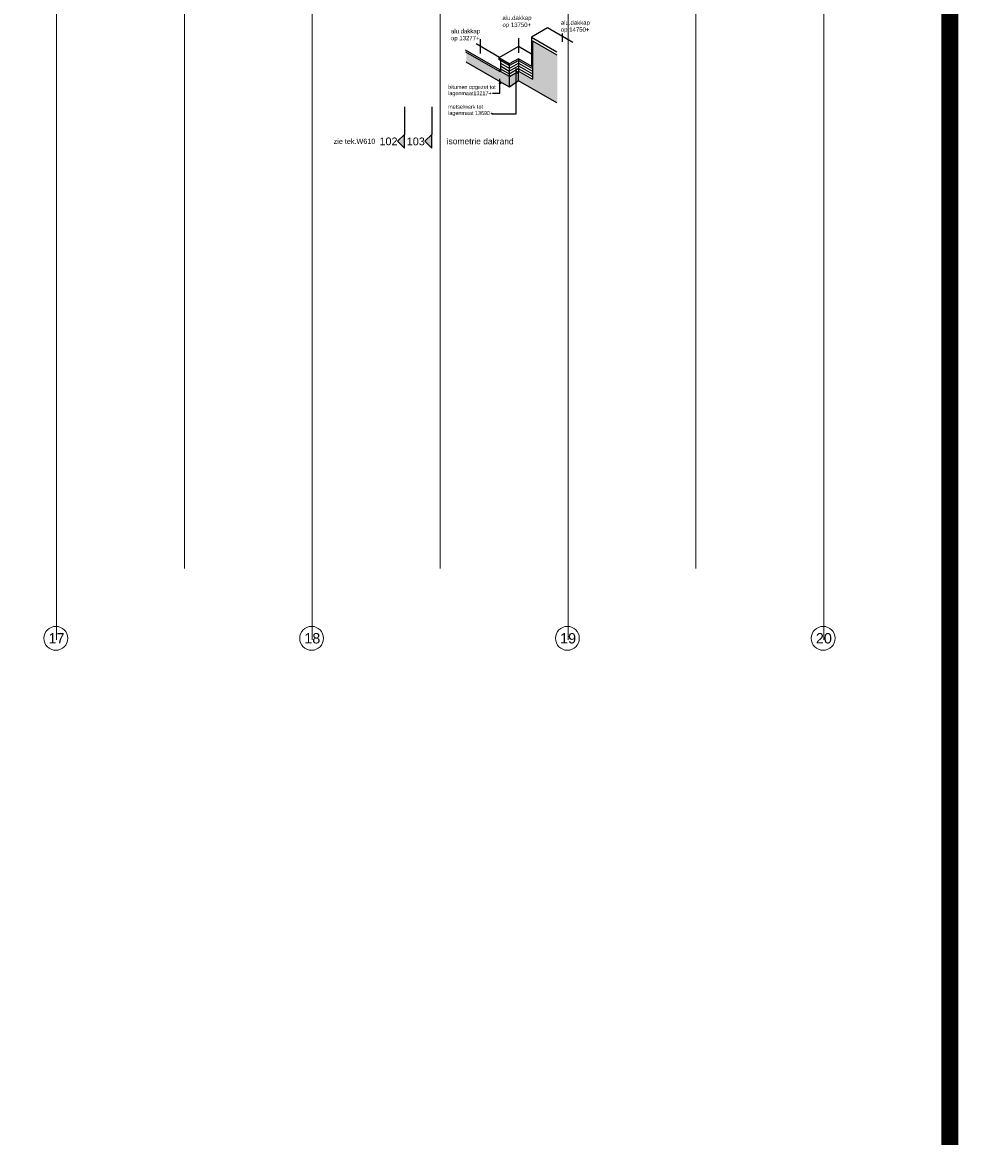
# Model space of a CAD drawing. Extents: x -38005 to 156061, y -31182 to 68140.
# Tile 23 of 48: x 38393 to 65831, y -31182 to 1984. Entities that reach past the tile are written whole.
import ezdxf
from ezdxf.enums import TextEntityAlignment as Align

# ---------------------------------------------------------------- set-up
doc = ezdxf.new("R2010")
doc.units = 0
doc.header["$LTSCALE"] = 50
doc.set_wipeout_variables(frame=1)
doc.linetypes.add('STYLE_11', pattern=[5, 3.888855, -0.416718, 0.277786, -0.416641])
for name, color, linetype in [('AB$1A---_ATTRIB050', 8, 'CONTINUOUS'), ('AL$1A---_ALGEMEEN', 8, 'CONTINUOUS'), ('AM$1A---_ARCERING', 8, 'CONTINUOUS'), ('AT$1A---_TEKST035', 8, 'CONTINUOUS'), ('AT$1A---_TEKST100', 8, 'CONTINUOUS'), ('BOUWKUNDIG', 8, 'CONTINUOUS'), ('kaderscheiding', 9, 'CONTINUOUS'), ('Tekening scheiding', 8, 'CONTINUOUS')]:
    doc.layers.add(name, color=color, linetype=linetype)
doc.layers.add('stramienen', color=1, linetype='CONTINUOUS', lineweight=15)
doc.styles.add('Arial', font='ARIAL.TTF')
doc.styles.get("Standard").update_dxf_attribs({"font": 'ISOCP'})

# ---------------------------------------------------------------- blocks, each defined once
blk = doc.blocks.new('A$C607426BE')
at = {"layer": 'kaderscheiding', "const_width": 500}
blk.add_lwpolyline([(-33624, -16016), (-33624, 82805)], dxfattribs=at)
blk = doc.blocks.new('Group-47')
at = {"layer": 'AM$1A---_ARCERING', "linetype": 'Continuous', "lineweight": 0}
for points in [[(-2319, -28816), (-2319, -27451), (-3049, -27029), (-3049, -28435), (-2319, -28857), (-2319, -28801)], [(-3723, -28385), (-3723, -28074), (-3453, -27917), (-2319, -28572), (-2319, -28856), (-3453, -28202)]]:
    blk.add_hatch(color=256, dxfattribs=at).paths.add_polyline_path(points)
at = {"layer": 'AL$1A---_ALGEMEEN', "color": 0}
for p, q in [((-4016, -27517), (-4700, -27122)), ((-4003, -27883), (-5011, -27302)), ((-5011, -27351), (-4003, -27932)), ((-3724, -27707), (-4035, -27528)), ((-4035, -27528), (-4035, -27577)), ((-3723, -28385), (-4988, -27655)), ((-3724, -27756), (-4035, -27577)), ((-3981, -27608), (-3981, -27925)), ((-3981, -27687), (-3724, -27836)), ((-3981, -27767), (-3724, -27915)), ((-3981, -27846), (-3725, -27993)), ((-3724, -27707), (-3724, -27755)), ((-3724, -27756), (-3724, -28074)), ((-3981, -27870), (-4003, -27883)), ((-4003, -27883), (-4003, -27932)), ((-3981, -27919), (-4003, -27932)), ((-3723, -28074), (-3981, -27925)), ((-3723, -28385), (-3723, -28074)), ((-3453, -28202), (-3723, -28385)), ((-2331, -28850), (-3453, -28202))]:
    blk.add_line(p, q, dxfattribs=at)
blk.add_solid([(-4988, -27655), (-3723, -28385), (-4989, -27363), (-3723, -28074)], dxfattribs=at)
at = {"color": 0, "lineweight": 5}
blk.add_wipeout([(-3047, -27841), (-3047, -27792), (-3459, -27554), (-3459, -27603)], dxfattribs=at).dxf.layer = 'AL$1A---_ALGEMEEN'
at = {"layer": 'AL$1A---_ALGEMEEN', "color": 0}
for p, q in [((-3459, -27195), (-4035, -27528)), ((-3725, -27993), (-3460, -27840)), ((-3459, -27554), (-3724, -27707)), ((-3724, -27756), (-3459, -27603)), ((-3724, -27837), (-3459, -27684)), ((-3724, -27915), (-3459, -27762)), ((-3459, -27554), (-3459, -27603)), ((-3459, -27603), (-3459, -27921)), ((-3723, -28074), (-3453, -27917)), ((-3453, -28202), (-3453, -27917))]:
    blk.add_line(p, q, dxfattribs=at)
at = {"color": 0, "lineweight": 5}
blk.add_wipeout([(-3074, -27781), (-3074, -27014), (-3075, -27013), (-3075, -27781)], dxfattribs=at).dxf.layer = 'AL$1A---_ALGEMEEN'
at = {"layer": 'AL$1A---_ALGEMEEN', "color": 0}
for p, q in [((-3075, -27416), (-3459, -27195)), ((-3075, -26918), (-3075, -27776)), ((-3049, -27029), (-3049, -27791)), ((-3049, -27029), (-2335, -27442)), ((-3460, -27840), (-3048, -28078)), ((-3047, -27792), (-3459, -27554)), ((-3459, -27603), (-3047, -27841)), ((-3459, -27684), (-3047, -27921)), ((-3459, -27762), (-3048, -27999)), ((-3047, -27792), (-3047, -28152)), ((-3453, -27917), (-3049, -28151))]:
    blk.add_line(p, q, dxfattribs=at)
blk.add_lwpolyline([(-1859, -27082), (-2604, -26651), (-3075, -26918), (-2326, -27351)], dxfattribs=at)
blk = doc.blocks.new('Group-48')
at = {"layer": 'AL$1A---_ALGEMEEN', "color": 0}
blk.add_blockref('Group-47', (0, 0), dxfattribs=at)
at = {"color": 0, "linetype": 'Continuous'}
blk.add_wipeout([(-5559, -30121), (-3598, -30125), (-3598, -29841), (-5559, -29837)], dxfattribs=at).dxf.layer = 'AL$1A---_ALGEMEEN'
at = {"layer": 'AL$1A---_ALGEMEEN', "color": 0}
for p, q in [((-2179, -26722), (-2179, -27061)), ((-3456, -26952), (-3456, -27381)), ((-3519, -29175), (-3519, -27839))]:
    blk.add_line(p, q, dxfattribs=at)
blk.add_solid([(-3519, -27839), (-3476, -27997), (-3561, -27997)], dxfattribs=at)
at = {"layer": 'AT$1A---_TEKST100', "insert": (-5559, -29885), "char_height": 176.78, "attachment_point": 1, "rotation": 359.8821, "line_spacing_factor": 0.967741, "style": 'Arial'}
blk.add_mtext('{\\C256;\\lisometrie dakrand}', dxfattribs=at)
at = {"color": 0, "linetype": 'Continuous'}
for points in [[(-3925, -26665), (-3024, -26665), (-3024, -26259), (-3925, -26259)], [(-5435, -27055), (-4534, -27055), (-4534, -26649), (-5435, -26649)], [(-5518, -28659), (-4079, -28662), (-4079, -28297), (-5517, -28294)], [(-5518, -29239), (-4199, -29242), (-4198, -28877), (-5517, -28874)]]:
    blk.add_wipeout(points, dxfattribs=at).dxf.layer = 'AL$1A---_ALGEMEEN'
at = {"layer": 'AL$1A---_ALGEMEEN', "color": 0}
for p, q in [((-4579, -26981), (-4579, -27401)), ((-3999, -28561), (-3999, -28141)), ((-4219, -28561), (-3999, -28561)), ((-4239, -29175), (-3519, -29175))]:
    blk.add_line(p, q, dxfattribs=at)
blk.add_solid([(-3999, -28141), (-3956, -28299), (-4041, -28299)], dxfattribs=at)
at = {"layer": 'AT$1A---_TEKST100', "char_height": 126.27, "attachment_point": 1, "line_spacing_factor": 0.967741, "style": 'Arial'}
for s, insert in [('{\\C256;\\lalu.dakkap \\Pop 13750+}', (-3925, -26293)), ('{\\C256;\\lalu.dakkap \\Pop 13277+}', (-5435, -26683))]:
    blk.add_mtext(s, dxfattribs=dict(at, insert=insert))
at = {"layer": 'AT$1A---_TEKST100', "char_height": 113.64, "attachment_point": 1, "rotation": 359.8821, "line_spacing_factor": 0.967741, "style": 'Arial'}
for s, insert in [('{\\C256;\\lbitumen opgezet tot \\Plagenmaat13217+}', (-5517, -28325)), ('{\\C256;\\lmetselwerk tot \\Plagenmaat 13690+}', (-5517, -28905))]:
    blk.add_mtext(s, dxfattribs=dict(at, insert=insert))
at = {"color": 0, "linetype": 'Continuous'}
blk.add_wipeout([(-2214, -26805), (-1313, -26805), (-1313, -26399), (-2214, -26399)], dxfattribs=at).dxf.layer = 'AL$1A---_ALGEMEEN'
at = {"layer": 'AT$1A---_TEKST100', "insert": (-2214, -26433), "char_height": 126.27, "attachment_point": 1, "line_spacing_factor": 0.967741, "style": 'Arial'}
blk.add_mtext('{\\C256;\\lalu.dakkap \\Pop 14750+}', dxfattribs=at)
blk = doc.blocks.new('drsnd pijl')
at = {"layer": 'AM$1A---_ARCERING', "linetype": 'Continuous', "lineweight": 0}
blk.add_hatch(color=256, dxfattribs=at).paths.add_polyline_path([(1005, 442), (200, 442), (0, 242), (-200, 442), (200, 442)])
at = {"layer": 'AL$1A---_ALGEMEEN', "color": 0}
blk.add_lwpolyline([(1005, 442), (200, 442), (0, 242), (-200, 442), (200, 442)], dxfattribs=at)
at = {"layer": 'AL$1A---_ALGEMEEN', "color": 0, "style": 'Arial'}
blk.add_attdef('peil', text='', height=227, rotation=90, dxfattribs=at).set_placement((170, -290), align=Align.BOTTOM_LEFT)
at = {"layer": 'AL$1A---_ALGEMEEN', "color": 0, "flags": 1}
blk.add_attdef('onderdeel', (-200, -700), '', height=227, dxfattribs=at)
blk = doc.blocks.new('200254 W 213 09-03-2007')
at = {"layer": 'stramienen', "linetype": 'STYLE_11', "ltscale": 50}
for p, q in [((20046.95, 2737.41), (20046.95, 3963.01)), ((20196.95, 2737.41), (20196.95, 3963.01)), ((20346.95, 2737.41), (20346.95, 3963.01))]:
    blk.add_line(p, q, dxfattribs=at)
at = {"layer": 'AL$1A---_ALGEMEEN', "xscale": 0.02, "yscale": 0.02, "zscale": 0.02}
blk.add_blockref('Group-48', (20161.97, 3587.45), dxfattribs=at)
at = {"layer": 'AL$1A---_ALGEMEEN'}
ref = blk.add_blockref('drsnd pijl', (20017.15, 2987.95), dxfattribs=dict(at, xscale=-0.02, yscale=0.02, zscale=0.02, rotation=270))
ref.add_attrib('peil', '102', dxfattribs={"layer": 'AB$1A---_ATTRIB050', "height": 4.546, "style": 'Arial'}).set_placement((20011.34, 2984.23), align=Align.BOTTOM_LEFT)
ref = blk.add_blockref('drsnd pijl', (20033.15, 2987.95), dxfattribs=dict(at, xscale=-0.02, yscale=0.02, zscale=0.02, rotation=270))
ref.add_attrib('peil', '103', dxfattribs={"layer": 'AB$1A---_ATTRIB050', "height": 4.546, "style": 'Arial'}).set_placement((20027.34, 2984.23), align=Align.BOTTOM_LEFT)
at = {"layer": 'AT$1A---_TEKST035', "insert": (19996.69, 2987.91), "char_height": 3.0305, "attachment_point": 5, "line_spacing_factor": 0.967741, "style": 'Arial'}
blk.add_mtext('{\\C256;\\lzie tek.W610}', dxfattribs=at)
blk.add_wipeout([(19987.91, 3534.85), (19987.91, 3526.05), (19424.07, 3526.05), (19424.07, 3945.85), (19233.75, 3945.85), (19233.75, 3346.25), (19225.85, 3346.25), (19225.85, 3346.24), (18987.13, 3346.24), (18987.13, 3267.64), (18955.33, 3267.64), (18955.33, 3009.54), (19478.43, 3068.3), (19479.17, 3061.63), (19565.7, 3071.35), (19564.95, 3078.01), (19987.91, 3125.5), (19987.91, 3116.65), (19574.68, 3070.24), (19575.51, 3062.78), (19555.21, 3060.5), (19555.61, 3056.93), (19492.19, 3049.81), (19491.79, 3053.38), (19471.5, 3051.1), (19470.64, 3058.56), (18946.53, 2999.7), (18946.53, 3276.44), (18978.33, 3276.44), (18978.33, 3355.04), (19224.95, 3355.04), (19224.95, 3954.65), (19432.87, 3954.65), (19432.87, 3534.85)]).dxf.layer = 'AL$1A---_ALGEMEEN'
at = {"linetype": 'Continuous'}
for points in [[(19828.55, 2696.36), (19828.55, 2696.19), (19828.54, 2696.02), (19828.53, 2695.84), (19828.52, 2695.67), (19828.5, 2695.5), (19828.47, 2695.33), (19828.45, 2695.16), (19828.41, 2694.99), (19828.38, 2694.83), (19828.34, 2694.66), (19828.3, 2694.49), (19828.25, 2694.33), (19828.2, 2694.16), (19828.14, 2694), (19828.08, 2693.84), (19828.02, 2693.68), (19827.95, 2693.52), (19827.88, 2693.37), (19827.8, 2693.21), (19827.72, 2693.06), (19827.64, 2692.91), (19827.55, 2692.76), (19827.46, 2692.61), (19827.37, 2692.47), (19827.27, 2692.33), (19827.17, 2692.19), (19827.07, 2692.05), (19826.96, 2691.92), (19826.85, 2691.79), (19826.74, 2691.66), (19826.62, 2691.53), (19826.5, 2691.41), (19826.38, 2691.29), (19826.25, 2691.17), (19826.12, 2691.06), (19825.99, 2690.95), (19825.86, 2690.84), (19825.72, 2690.74), (19825.58, 2690.64), (19825.44, 2690.54), (19825.29, 2690.45), (19825.15, 2690.36), (19825, 2690.27), (19824.85, 2690.19), (19824.7, 2690.11), (19824.54, 2690.03), (19824.39, 2689.96), (19824.23, 2689.89), (19824.07, 2689.83), (19823.91, 2689.77), (19823.75, 2689.71), (19823.58, 2689.66), (19823.42, 2689.61), (19823.25, 2689.57), (19823.08, 2689.53), (19822.91, 2689.49), (19822.75, 2689.46), (19822.58, 2689.44), (19822.41, 2689.41), (19822.24, 2689.39), (19822.06, 2689.38), (19821.89, 2689.37), (19821.72, 2689.36), (19821.55, 2689.36), (19821.38, 2689.36), (19821.21, 2689.37), (19821.03, 2689.38), (19820.86, 2689.39), (19820.69, 2689.41), (19820.52, 2689.44), (19820.35, 2689.46), (19820.18, 2689.49), (19820.02, 2689.53), (19819.85, 2689.57), (19819.68, 2689.61), (19819.52, 2689.66), (19819.35, 2689.71), (19819.19, 2689.77), (19819.03, 2689.83), (19818.87, 2689.89), (19818.71, 2689.96), (19818.56, 2690.03), (19818.4, 2690.11), (19818.25, 2690.19), (19818.1, 2690.27), (19817.95, 2690.36), (19817.8, 2690.45), (19817.66, 2690.54), (19817.52, 2690.64), (19817.38, 2690.74), (19817.24, 2690.84), (19817.11, 2690.95), (19816.98, 2691.06), (19816.85, 2691.17), (19816.72, 2691.29), (19816.6, 2691.41), (19816.48, 2691.53), (19816.36, 2691.66), (19816.25, 2691.79), (19816.14, 2691.92), (19816.03, 2692.05), (19815.93, 2692.19), (19815.83, 2692.33), (19815.73, 2692.47), (19815.64, 2692.61), (19815.55, 2692.76), (19815.46, 2692.91), (19815.38, 2693.06), (19815.3, 2693.21), (19815.22, 2693.37), (19815.15, 2693.52), (19815.08, 2693.68), (19815.02, 2693.84), (19814.96, 2694), (19814.9, 2694.16), (19814.85, 2694.33), (19814.8, 2694.49), (19814.76, 2694.66), (19814.72, 2694.83), (19814.68, 2694.99), (19814.65, 2695.16), (19814.63, 2695.33), (19814.6, 2695.5), (19814.58, 2695.67), (19814.57, 2695.84), (19814.56, 2696.02), (19814.55, 2696.19), (19814.55, 2696.36), (19814.55, 2696.53), (19814.56, 2696.7), (19814.57, 2696.87), (19814.58, 2697.05), (19814.6, 2697.22), (19814.63, 2697.39), (19814.65, 2697.56), (19814.68, 2697.73), (19814.72, 2697.89), (19814.76, 2698.06), (19814.8, 2698.23), (19814.85, 2698.39), (19814.9, 2698.56), (19814.96, 2698.72), (19815.02, 2698.88), (19815.08, 2699.04), (19815.15, 2699.2), (19815.22, 2699.35), (19815.3, 2699.51), (19815.38, 2699.66), (19815.46, 2699.81), (19815.55, 2699.96), (19815.64, 2700.1), (19815.73, 2700.25), (19815.83, 2700.39), (19815.93, 2700.53), (19816.03, 2700.67), (19816.14, 2700.8), (19816.25, 2700.93), (19816.36, 2701.06), (19816.48, 2701.19), (19816.6, 2701.31), (19816.72, 2701.43), (19816.85, 2701.55), (19816.98, 2701.66), (19817.11, 2701.77), (19817.24, 2701.88), (19817.38, 2701.98), (19817.52, 2702.08), (19817.66, 2702.18), (19817.8, 2702.27), (19817.95, 2702.36), (19818.1, 2702.45), (19818.25, 2702.53), (19818.4, 2702.61), (19818.56, 2702.69), (19818.71, 2702.76), (19818.87, 2702.83), (19819.03, 2702.89), (19819.19, 2702.95), (19819.35, 2703.01), (19819.52, 2703.06), (19819.68, 2703.11), (19819.85, 2703.15), (19820.02, 2703.19), (19820.18, 2703.22), (19820.35, 2703.26), (19820.52, 2703.28), (19820.69, 2703.31), (19820.86, 2703.33), (19821.03, 2703.34), (19821.21, 2703.35), (19821.38, 2703.36), (19821.55, 2703.36), (19821.72, 2703.36), (19821.89, 2703.35), (19822.06, 2703.34), (19822.24, 2703.33), (19822.41, 2703.31), (19822.58, 2703.28), (19822.75, 2703.26), (19822.91, 2703.22), (19823.08, 2703.19), (19823.25, 2703.15), (19823.42, 2703.11), (19823.58, 2703.06), (19823.75, 2703.01), (19823.91, 2702.95), (19824.07, 2702.89), (19824.23, 2702.83), (19824.39, 2702.76), (19824.54, 2702.69), (19824.7, 2702.61), (19824.85, 2702.53), (19825, 2702.45), (19825.15, 2702.36), (19825.29, 2702.27), (19825.44, 2702.18), (19825.58, 2702.08), (19825.72, 2701.98), (19825.86, 2701.88), (19825.99, 2701.77), (19826.12, 2701.66), (19826.25, 2701.55), (19826.38, 2701.43), (19826.5, 2701.31), (19826.62, 2701.19), (19826.74, 2701.06), (19826.85, 2700.93), (19826.96, 2700.8), (19827.07, 2700.67), (19827.17, 2700.53), (19827.27, 2700.39), (19827.37, 2700.25), (19827.46, 2700.1), (19827.55, 2699.96), (19827.64, 2699.81), (19827.72, 2699.66), (19827.8, 2699.51), (19827.88, 2699.35), (19827.95, 2699.2), (19828.02, 2699.04), (19828.08, 2698.88), (19828.14, 2698.72), (19828.2, 2698.56), (19828.25, 2698.39), (19828.3, 2698.23), (19828.34, 2698.06), (19828.38, 2697.89), (19828.41, 2697.73), (19828.45, 2697.56), (19828.47, 2697.39), (19828.5, 2697.22), (19828.52, 2697.05), (19828.53, 2696.87), (19828.54, 2696.7), (19828.55, 2696.53)], [(19978.55, 2696.36), (19978.55, 2696.19), (19978.54, 2696.02), (19978.53, 2695.84), (19978.52, 2695.67), (19978.5, 2695.5), (19978.47, 2695.33), (19978.45, 2695.16), (19978.41, 2694.99), (19978.38, 2694.83), (19978.34, 2694.66), (19978.3, 2694.49), (19978.25, 2694.33), (19978.2, 2694.16), (19978.14, 2694), (19978.08, 2693.84), (19978.02, 2693.68), (19977.95, 2693.52), (19977.88, 2693.37), (19977.8, 2693.21), (19977.72, 2693.06), (19977.64, 2692.91), (19977.55, 2692.76), (19977.46, 2692.61), (19977.37, 2692.47), (19977.27, 2692.33), (19977.17, 2692.19), (19977.07, 2692.05), (19976.96, 2691.92), (19976.85, 2691.79), (19976.74, 2691.66), (19976.62, 2691.53), (19976.5, 2691.41), (19976.38, 2691.29), (19976.25, 2691.17), (19976.12, 2691.06), (19975.99, 2690.95), (19975.86, 2690.84), (19975.72, 2690.74), (19975.58, 2690.64), (19975.44, 2690.54), (19975.29, 2690.45), (19975.15, 2690.36), (19975, 2690.27), (19974.85, 2690.19), (19974.7, 2690.11), (19974.54, 2690.03), (19974.39, 2689.96), (19974.23, 2689.89), (19974.07, 2689.83), (19973.91, 2689.77), (19973.75, 2689.71), (19973.58, 2689.66), (19973.42, 2689.61), (19973.25, 2689.57), (19973.08, 2689.53), (19972.91, 2689.49), (19972.75, 2689.46), (19972.58, 2689.44), (19972.41, 2689.41), (19972.24, 2689.39), (19972.06, 2689.38), (19971.89, 2689.37), (19971.72, 2689.36), (19971.55, 2689.36), (19971.38, 2689.36), (19971.21, 2689.37), (19971.03, 2689.38), (19970.86, 2689.39), (19970.69, 2689.41), (19970.52, 2689.44), (19970.35, 2689.46), (19970.18, 2689.49), (19970.02, 2689.53), (19969.85, 2689.57), (19969.68, 2689.61), (19969.52, 2689.66), (19969.35, 2689.71), (19969.19, 2689.77), (19969.03, 2689.83), (19968.87, 2689.89), (19968.71, 2689.96), (19968.56, 2690.03), (19968.4, 2690.11), (19968.25, 2690.19), (19968.1, 2690.27), (19967.95, 2690.36), (19967.8, 2690.45), (19967.66, 2690.54), (19967.52, 2690.64), (19967.38, 2690.74), (19967.24, 2690.84), (19967.11, 2690.95), (19966.98, 2691.06), (19966.85, 2691.17), (19966.72, 2691.29), (19966.6, 2691.41), (19966.48, 2691.53), (19966.36, 2691.66), (19966.25, 2691.79), (19966.14, 2691.92), (19966.03, 2692.05), (19965.93, 2692.19), (19965.83, 2692.33), (19965.73, 2692.47), (19965.64, 2692.61), (19965.55, 2692.76), (19965.46, 2692.91), (19965.38, 2693.06), (19965.3, 2693.21), (19965.22, 2693.37), (19965.15, 2693.52), (19965.08, 2693.68), (19965.02, 2693.84), (19964.96, 2694), (19964.9, 2694.16), (19964.85, 2694.33), (19964.8, 2694.49), (19964.76, 2694.66), (19964.72, 2694.83), (19964.68, 2694.99), (19964.65, 2695.16), (19964.63, 2695.33), (19964.6, 2695.5), (19964.58, 2695.67), (19964.57, 2695.84), (19964.56, 2696.02), (19964.55, 2696.19), (19964.55, 2696.36), (19964.55, 2696.53), (19964.56, 2696.7), (19964.57, 2696.87), (19964.58, 2697.05), (19964.6, 2697.22), (19964.63, 2697.39), (19964.65, 2697.56), (19964.68, 2697.73), (19964.72, 2697.89), (19964.76, 2698.06), (19964.8, 2698.23), (19964.85, 2698.39), (19964.9, 2698.56), (19964.96, 2698.72), (19965.02, 2698.88), (19965.08, 2699.04), (19965.15, 2699.2), (19965.22, 2699.35), (19965.3, 2699.51), (19965.38, 2699.66), (19965.46, 2699.81), (19965.55, 2699.96), (19965.64, 2700.1), (19965.73, 2700.25), (19965.83, 2700.39), (19965.93, 2700.53), (19966.03, 2700.67), (19966.14, 2700.8), (19966.25, 2700.93), (19966.36, 2701.06), (19966.48, 2701.19), (19966.6, 2701.31), (19966.72, 2701.43), (19966.85, 2701.55), (19966.98, 2701.66), (19967.11, 2701.77), (19967.24, 2701.88), (19967.38, 2701.98), (19967.52, 2702.08), (19967.66, 2702.18), (19967.8, 2702.27), (19967.95, 2702.36), (19968.1, 2702.45), (19968.25, 2702.53), (19968.4, 2702.61), (19968.56, 2702.69), (19968.71, 2702.76), (19968.87, 2702.83), (19969.03, 2702.89), (19969.19, 2702.95), (19969.35, 2703.01), (19969.52, 2703.06), (19969.68, 2703.11), (19969.85, 2703.15), (19970.02, 2703.19), (19970.18, 2703.22), (19970.35, 2703.26), (19970.52, 2703.28), (19970.69, 2703.31), (19970.86, 2703.33), (19971.03, 2703.34), (19971.21, 2703.35), (19971.38, 2703.36), (19971.55, 2703.36), (19971.72, 2703.36), (19971.89, 2703.35), (19972.06, 2703.34), (19972.24, 2703.33), (19972.41, 2703.31), (19972.58, 2703.28), (19972.75, 2703.26), (19972.91, 2703.22), (19973.08, 2703.19), (19973.25, 2703.15), (19973.42, 2703.11), (19973.58, 2703.06), (19973.75, 2703.01), (19973.91, 2702.95), (19974.07, 2702.89), (19974.23, 2702.83), (19974.39, 2702.76), (19974.54, 2702.69), (19974.7, 2702.61), (19974.85, 2702.53), (19975, 2702.45), (19975.15, 2702.36), (19975.29, 2702.27), (19975.44, 2702.18), (19975.58, 2702.08), (19975.72, 2701.98), (19975.86, 2701.88), (19975.99, 2701.77), (19976.12, 2701.66), (19976.25, 2701.55), (19976.38, 2701.43), (19976.5, 2701.31), (19976.62, 2701.19), (19976.74, 2701.06), (19976.85, 2700.93), (19976.96, 2700.8), (19977.07, 2700.67), (19977.17, 2700.53), (19977.27, 2700.39), (19977.37, 2700.25), (19977.46, 2700.1), (19977.55, 2699.96), (19977.64, 2699.81), (19977.72, 2699.66), (19977.8, 2699.51), (19977.88, 2699.35), (19977.95, 2699.2), (19978.02, 2699.04), (19978.08, 2698.88), (19978.14, 2698.72), (19978.2, 2698.56), (19978.25, 2698.39), (19978.3, 2698.23), (19978.34, 2698.06), (19978.38, 2697.89), (19978.41, 2697.73), (19978.45, 2697.56), (19978.47, 2697.39), (19978.5, 2697.22), (19978.52, 2697.05), (19978.53, 2696.87), (19978.54, 2696.7), (19978.55, 2696.53)], [(20128.55, 2696.36), (20128.55, 2696.19), (20128.54, 2696.02), (20128.53, 2695.84), (20128.52, 2695.67), (20128.5, 2695.5), (20128.47, 2695.33), (20128.45, 2695.16), (20128.41, 2694.99), (20128.38, 2694.83), (20128.34, 2694.66), (20128.3, 2694.49), (20128.25, 2694.33), (20128.2, 2694.16), (20128.14, 2694), (20128.08, 2693.84), (20128.02, 2693.68), (20127.95, 2693.52), (20127.88, 2693.37), (20127.8, 2693.21), (20127.72, 2693.06), (20127.64, 2692.91), (20127.55, 2692.76), (20127.46, 2692.61), (20127.37, 2692.47), (20127.27, 2692.33), (20127.17, 2692.19), (20127.07, 2692.05), (20126.96, 2691.92), (20126.85, 2691.79), (20126.74, 2691.66), (20126.62, 2691.53), (20126.5, 2691.41), (20126.38, 2691.29), (20126.25, 2691.17), (20126.12, 2691.06), (20125.99, 2690.95), (20125.86, 2690.84), (20125.72, 2690.74), (20125.58, 2690.64), (20125.44, 2690.54), (20125.29, 2690.45), (20125.15, 2690.36), (20125, 2690.27), (20124.85, 2690.19), (20124.7, 2690.11), (20124.54, 2690.03), (20124.39, 2689.96), (20124.23, 2689.89), (20124.07, 2689.83), (20123.91, 2689.77), (20123.75, 2689.71), (20123.58, 2689.66), (20123.42, 2689.61), (20123.25, 2689.57), (20123.08, 2689.53), (20122.91, 2689.49), (20122.75, 2689.46), (20122.58, 2689.44), (20122.41, 2689.41), (20122.24, 2689.39), (20122.06, 2689.38), (20121.89, 2689.37), (20121.72, 2689.36), (20121.55, 2689.36), (20121.38, 2689.36), (20121.21, 2689.37), (20121.03, 2689.38), (20120.86, 2689.39), (20120.69, 2689.41), (20120.52, 2689.44), (20120.35, 2689.46), (20120.18, 2689.49), (20120.02, 2689.53), (20119.85, 2689.57), (20119.68, 2689.61), (20119.52, 2689.66), (20119.35, 2689.71), (20119.19, 2689.77), (20119.03, 2689.83), (20118.87, 2689.89), (20118.71, 2689.96), (20118.56, 2690.03), (20118.4, 2690.11), (20118.25, 2690.19), (20118.1, 2690.27), (20117.95, 2690.36), (20117.8, 2690.45), (20117.66, 2690.54), (20117.52, 2690.64), (20117.38, 2690.74), (20117.24, 2690.84), (20117.11, 2690.95), (20116.98, 2691.06), (20116.85, 2691.17), (20116.72, 2691.29), (20116.6, 2691.41), (20116.48, 2691.53), (20116.36, 2691.66), (20116.25, 2691.79), (20116.14, 2691.92), (20116.03, 2692.05), (20115.93, 2692.19), (20115.83, 2692.33), (20115.73, 2692.47), (20115.64, 2692.61), (20115.55, 2692.76), (20115.46, 2692.91), (20115.38, 2693.06), (20115.3, 2693.21), (20115.22, 2693.37), (20115.15, 2693.52), (20115.08, 2693.68), (20115.02, 2693.84), (20114.96, 2694), (20114.9, 2694.16), (20114.85, 2694.33), (20114.8, 2694.49), (20114.76, 2694.66), (20114.72, 2694.83), (20114.68, 2694.99), (20114.65, 2695.16), (20114.63, 2695.33), (20114.6, 2695.5), (20114.58, 2695.67), (20114.57, 2695.84), (20114.56, 2696.02), (20114.55, 2696.19), (20114.55, 2696.36), (20114.55, 2696.53), (20114.56, 2696.7), (20114.57, 2696.87), (20114.58, 2697.05), (20114.6, 2697.22), (20114.63, 2697.39), (20114.65, 2697.56), (20114.68, 2697.73), (20114.72, 2697.89), (20114.76, 2698.06), (20114.8, 2698.23), (20114.85, 2698.39), (20114.9, 2698.56), (20114.96, 2698.72), (20115.02, 2698.88), (20115.08, 2699.04), (20115.15, 2699.2), (20115.22, 2699.35), (20115.3, 2699.51), (20115.38, 2699.66), (20115.46, 2699.81), (20115.55, 2699.96), (20115.64, 2700.1), (20115.73, 2700.25), (20115.83, 2700.39), (20115.93, 2700.53), (20116.03, 2700.67), (20116.14, 2700.8), (20116.25, 2700.93), (20116.36, 2701.06), (20116.48, 2701.19), (20116.6, 2701.31), (20116.72, 2701.43), (20116.85, 2701.55), (20116.98, 2701.66), (20117.11, 2701.77), (20117.24, 2701.88), (20117.38, 2701.98), (20117.52, 2702.08), (20117.66, 2702.18), (20117.8, 2702.27), (20117.95, 2702.36), (20118.1, 2702.45), (20118.25, 2702.53), (20118.4, 2702.61), (20118.56, 2702.69), (20118.71, 2702.76), (20118.87, 2702.83), (20119.03, 2702.89), (20119.19, 2702.95), (20119.35, 2703.01), (20119.52, 2703.06), (20119.68, 2703.11), (20119.85, 2703.15), (20120.02, 2703.19), (20120.18, 2703.22), (20120.35, 2703.26), (20120.52, 2703.28), (20120.69, 2703.31), (20120.86, 2703.33), (20121.03, 2703.34), (20121.21, 2703.35), (20121.38, 2703.36), (20121.55, 2703.36), (20121.72, 2703.36), (20121.89, 2703.35), (20122.06, 2703.34), (20122.24, 2703.33), (20122.41, 2703.31), (20122.58, 2703.28), (20122.75, 2703.26), (20122.91, 2703.22), (20123.08, 2703.19), (20123.25, 2703.15), (20123.42, 2703.11), (20123.58, 2703.06), (20123.75, 2703.01), (20123.91, 2702.95), (20124.07, 2702.89), (20124.23, 2702.83), (20124.39, 2702.76), (20124.54, 2702.69), (20124.7, 2702.61), (20124.85, 2702.53), (20125, 2702.45), (20125.15, 2702.36), (20125.29, 2702.27), (20125.44, 2702.18), (20125.58, 2702.08), (20125.72, 2701.98), (20125.86, 2701.88), (20125.99, 2701.77), (20126.12, 2701.66), (20126.25, 2701.55), (20126.38, 2701.43), (20126.5, 2701.31), (20126.62, 2701.19), (20126.74, 2701.06), (20126.85, 2700.93), (20126.96, 2700.8), (20127.07, 2700.67), (20127.17, 2700.53), (20127.27, 2700.39), (20127.37, 2700.25), (20127.46, 2700.1), (20127.55, 2699.96), (20127.64, 2699.81), (20127.72, 2699.66), (20127.8, 2699.51), (20127.88, 2699.35), (20127.95, 2699.2), (20128.02, 2699.04), (20128.08, 2698.88), (20128.14, 2698.72), (20128.2, 2698.56), (20128.25, 2698.39), (20128.3, 2698.23), (20128.34, 2698.06), (20128.38, 2697.89), (20128.41, 2697.73), (20128.45, 2697.56), (20128.47, 2697.39), (20128.5, 2697.22), (20128.52, 2697.05), (20128.53, 2696.87), (20128.54, 2696.7), (20128.55, 2696.53)], [(20278.55, 2696.36), (20278.55, 2696.19), (20278.54, 2696.02), (20278.53, 2695.84), (20278.52, 2695.67), (20278.5, 2695.5), (20278.47, 2695.33), (20278.45, 2695.16), (20278.41, 2694.99), (20278.38, 2694.83), (20278.34, 2694.66), (20278.3, 2694.49), (20278.25, 2694.33), (20278.2, 2694.16), (20278.14, 2694), (20278.08, 2693.84), (20278.02, 2693.68), (20277.95, 2693.52), (20277.88, 2693.37), (20277.8, 2693.21), (20277.72, 2693.06), (20277.64, 2692.91), (20277.55, 2692.76), (20277.46, 2692.61), (20277.37, 2692.47), (20277.27, 2692.33), (20277.17, 2692.19), (20277.07, 2692.05), (20276.96, 2691.92), (20276.85, 2691.79), (20276.74, 2691.66), (20276.62, 2691.53), (20276.5, 2691.41), (20276.38, 2691.29), (20276.25, 2691.17), (20276.12, 2691.06), (20275.99, 2690.95), (20275.86, 2690.84), (20275.72, 2690.74), (20275.58, 2690.64), (20275.44, 2690.54), (20275.29, 2690.45), (20275.15, 2690.36), (20275, 2690.27), (20274.85, 2690.19), (20274.7, 2690.11), (20274.54, 2690.03), (20274.39, 2689.96), (20274.23, 2689.89), (20274.07, 2689.83), (20273.91, 2689.77), (20273.75, 2689.71), (20273.58, 2689.66), (20273.42, 2689.61), (20273.25, 2689.57), (20273.08, 2689.53), (20272.91, 2689.49), (20272.75, 2689.46), (20272.58, 2689.44), (20272.41, 2689.41), (20272.24, 2689.39), (20272.06, 2689.38), (20271.89, 2689.37), (20271.72, 2689.36), (20271.55, 2689.36), (20271.38, 2689.36), (20271.21, 2689.37), (20271.03, 2689.38), (20270.86, 2689.39), (20270.69, 2689.41), (20270.52, 2689.44), (20270.35, 2689.46), (20270.18, 2689.49), (20270.02, 2689.53), (20269.85, 2689.57), (20269.68, 2689.61), (20269.52, 2689.66), (20269.35, 2689.71), (20269.19, 2689.77), (20269.03, 2689.83), (20268.87, 2689.89), (20268.71, 2689.96), (20268.56, 2690.03), (20268.4, 2690.11), (20268.25, 2690.19), (20268.1, 2690.27), (20267.95, 2690.36), (20267.8, 2690.45), (20267.66, 2690.54), (20267.52, 2690.64), (20267.38, 2690.74), (20267.24, 2690.84), (20267.11, 2690.95), (20266.98, 2691.06), (20266.85, 2691.17), (20266.72, 2691.29), (20266.6, 2691.41), (20266.48, 2691.53), (20266.36, 2691.66), (20266.25, 2691.79), (20266.14, 2691.92), (20266.03, 2692.05), (20265.93, 2692.19), (20265.83, 2692.33), (20265.73, 2692.47), (20265.64, 2692.61), (20265.55, 2692.76), (20265.46, 2692.91), (20265.38, 2693.06), (20265.3, 2693.21), (20265.22, 2693.37), (20265.15, 2693.52), (20265.08, 2693.68), (20265.02, 2693.84), (20264.96, 2694), (20264.9, 2694.16), (20264.85, 2694.33), (20264.8, 2694.49), (20264.76, 2694.66), (20264.72, 2694.83), (20264.68, 2694.99), (20264.65, 2695.16), (20264.63, 2695.33), (20264.6, 2695.5), (20264.58, 2695.67), (20264.57, 2695.84), (20264.56, 2696.02), (20264.55, 2696.19), (20264.55, 2696.36), (20264.55, 2696.53), (20264.56, 2696.7), (20264.57, 2696.87), (20264.58, 2697.05), (20264.6, 2697.22), (20264.63, 2697.39), (20264.65, 2697.56), (20264.68, 2697.73), (20264.72, 2697.89), (20264.76, 2698.06), (20264.8, 2698.23), (20264.85, 2698.39), (20264.9, 2698.56), (20264.96, 2698.72), (20265.02, 2698.88), (20265.08, 2699.04), (20265.15, 2699.2), (20265.22, 2699.35), (20265.3, 2699.51), (20265.38, 2699.66), (20265.46, 2699.81), (20265.55, 2699.96), (20265.64, 2700.1), (20265.73, 2700.25), (20265.83, 2700.39), (20265.93, 2700.53), (20266.03, 2700.67), (20266.14, 2700.8), (20266.25, 2700.93), (20266.36, 2701.06), (20266.48, 2701.19), (20266.6, 2701.31), (20266.72, 2701.43), (20266.85, 2701.55), (20266.98, 2701.66), (20267.11, 2701.77), (20267.24, 2701.88), (20267.38, 2701.98), (20267.52, 2702.08), (20267.66, 2702.18), (20267.8, 2702.27), (20267.95, 2702.36), (20268.1, 2702.45), (20268.25, 2702.53), (20268.4, 2702.61), (20268.56, 2702.69), (20268.71, 2702.76), (20268.87, 2702.83), (20269.03, 2702.89), (20269.19, 2702.95), (20269.35, 2703.01), (20269.52, 2703.06), (20269.68, 2703.11), (20269.85, 2703.15), (20270.02, 2703.19), (20270.18, 2703.22), (20270.35, 2703.26), (20270.52, 2703.28), (20270.69, 2703.31), (20270.86, 2703.33), (20271.03, 2703.34), (20271.21, 2703.35), (20271.38, 2703.36), (20271.55, 2703.36), (20271.72, 2703.36), (20271.89, 2703.35), (20272.06, 2703.34), (20272.24, 2703.33), (20272.41, 2703.31), (20272.58, 2703.28), (20272.75, 2703.26), (20272.91, 2703.22), (20273.08, 2703.19), (20273.25, 2703.15), (20273.42, 2703.11), (20273.58, 2703.06), (20273.75, 2703.01), (20273.91, 2702.95), (20274.07, 2702.89), (20274.23, 2702.83), (20274.39, 2702.76), (20274.54, 2702.69), (20274.7, 2702.61), (20274.85, 2702.53), (20275, 2702.45), (20275.15, 2702.36), (20275.29, 2702.27), (20275.44, 2702.18), (20275.58, 2702.08), (20275.72, 2701.98), (20275.86, 2701.88), (20275.99, 2701.77), (20276.12, 2701.66), (20276.25, 2701.55), (20276.38, 2701.43), (20276.5, 2701.31), (20276.62, 2701.19), (20276.74, 2701.06), (20276.85, 2700.93), (20276.96, 2700.8), (20277.07, 2700.67), (20277.17, 2700.53), (20277.27, 2700.39), (20277.37, 2700.25), (20277.46, 2700.1), (20277.55, 2699.96), (20277.64, 2699.81), (20277.72, 2699.66), (20277.8, 2699.51), (20277.88, 2699.35), (20277.95, 2699.2), (20278.02, 2699.04), (20278.08, 2698.88), (20278.14, 2698.72), (20278.2, 2698.56), (20278.25, 2698.39), (20278.3, 2698.23), (20278.34, 2698.06), (20278.38, 2697.89), (20278.41, 2697.73), (20278.45, 2697.56), (20278.47, 2697.39), (20278.5, 2697.22), (20278.52, 2697.05), (20278.53, 2696.87), (20278.54, 2696.7), (20278.55, 2696.53)]]:
    blk.add_wipeout(points, dxfattribs=at).dxf.layer = 'AL$1A---_ALGEMEEN'
at = {"layer": 'stramienen', "linetype": 'STYLE_11', "ltscale": 50}
for p, q in [((19821.95, 2695.43), (19821.95, 4240.03)), ((19971.95, 2695.43), (19971.95, 4240.03)), ((20121.95, 2695.43), (20121.95, 4240.03)), ((20271.95, 2695.43), (20271.95, 4240.03)), ((19896.95, 2737.41), (19896.95, 3963.01))]:
    blk.add_line(p, q, dxfattribs=at)
at = {"layer": 'stramienen'}
for p, q in [((19821.95, 2703.18), (19821.95, 2709.93)), ((19971.95, 2703.18), (19971.95, 2709.93)), ((20121.95, 2703.18), (20121.95, 2709.93)), ((20271.95, 2703.18), (20271.95, 2709.93))]:
    blk.add_line(p, q, dxfattribs=at)
for centre in [(19821.55, 2696.36), (19971.55, 2696.36), (20121.55, 2696.36), (20271.55, 2696.36)]:
    blk.add_circle(centre, 7, dxfattribs=at)
at = {"layer": 'stramienen', "char_height": 6.061, "attachment_point": 2, "line_spacing_factor": 0.967741, "style": 'Arial'}
for s, insert in [('{\\C1;\\l17}', (19821.95, 2699.41)), ('{\\C1;\\l18}', (19971.95, 2699.41)), ('{\\C1;\\l19}', (20121.95, 2699.41)), ('{\\C1;\\l20}', (20271.95, 2699.41))]:
    blk.add_mtext(s, dxfattribs=dict(at, insert=insert))

msp = doc.modelspace()

# ---------------------------------------------------------------- block references
at = {"layer": 'Tekening scheiding'}
msp.add_blockref('A$C607426BE', (99205, -14916), dxfattribs=at)

# ---------------------------------------------------------------- next in the draw order: block references
at = {"layer": 'BOUWKUNDIG', "xscale": 50, "yscale": 50, "zscale": 50}
msp.add_blockref('200254 W 213 09-03-2007', (-951711, -150893), dxfattribs=at)

doc.saveas('drawing.dxf')
